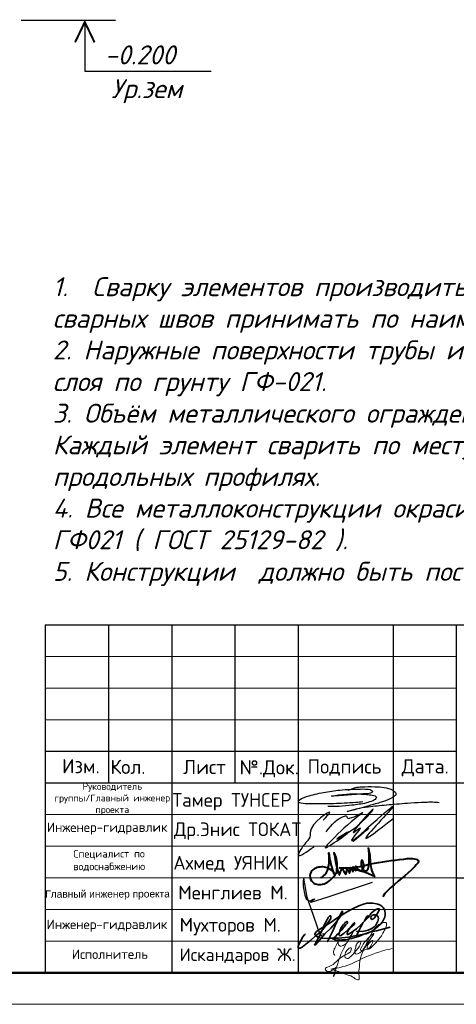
# Model space of a CAD drawing. Header units: millimetres. Extents: x 12962 to 32397, y -4138 to -1429.
# Tile 4 of 41: x 13747 to 13816, y -4053 to -3897. Entities that reach past the tile are written whole.
import ezdxf
from ezdxf.enums import TextEntityAlignment as Align

# ---------------------------------------------------------------- set-up
doc = ezdxf.new("R2010")
doc.units = ezdxf.units.MM
for name, color, linetype, lineweight in [('0_Ном._пера__7', 7, 'Continuous', 60), ('_1 asosiy', 7, 'Continuous', 40), ('A-PENCERE', 12, 'Continuous', 20), ('ANTET', 7, 'Continuous', 15), ('cam', 154, 'Continuous', 25), ('KOT', 250, 'Continuous', 18)]:
    doc.layers.add(name, color=color, linetype=linetype, lineweight=lineweight)
for name, color, linetype in [('BUILDING', 2, 'Continuous'), ('KOLOD', 250, 'Continuous'), ('RUSSIAN', 3, 'Continuous'), ('НВК_сервис', 7, 'Continuous'), ('штамп', 7, 'Continuous')]:
    doc.layers.add(name, color=color, linetype=linetype)
doc.styles.add('300', font='isocpeur.ttf', dxfattribs={"height": 200})
doc.styles.get("Standard").update_dxf_attribs({"font": 'arial.ttf'})
doc.styles.add('TimesCr', font='times.ttf')
doc.styles.add('ViTEXT', font='isocpeur.ttf')
doc.styles.add('НВК_Ш_(3)_И', font='isocpeui.ttf', dxfattribs={"height": 3})
doc.styles.add('УКЛ_Шрифт (3)', font='isocpeur.ttf', dxfattribs={"height": 300})

# ---------------------------------------------------------------- blocks, each defined once
blk = doc.blocks.new('*U38')
at = {"lineweight": 50}
blk.add_line((569, 0), (0, 0), dxfattribs=at)
at = {"lineweight": 9}
blk.add_line((574, -5), (-20, -5), dxfattribs=at)
blk = doc.blocks.new('TT imza')
at = {"layer": 'A-PENCERE', "color": 5, "lineweight": 30}
for points in [[(31392.5, -15598.8), (31353.9, -15602.6), (31291.4, -15606.5), (31182.2, -15609.8), (31106.1, -15609.8), (31059.1, -15606.1), (31047, -15600.1), (31045.2, -15594), (31049.8, -15589.1), (31103.2, -15566), (31191.9, -15546.1), (31280.3, -15534.2), (31350, -15530.6), (31406.3, -15530), (31437, -15536.6), (31444.9, -15542.9), (31432.4, -15551.8), (31408.6, -15555.8), (31340.8, -15559.8), (31299.6, -15563.3), (31223, -15567.7), (31280.8, -15559.3), (31353.6, -15556), (31411.2, -15558.6), (31444.3, -15563.5), (31464.6, -15573.4), (31461.5, -15581.5), (31445.5, -15593), (31410.8, -15604.7), (31333.3, -15616.8), (31264.4, -15622.9), (31232.8, -15624), (31203.8, -15623.7)], [(31313.6, -15536.5), (31352.5, -15522.1), (31384.8, -15518.1), (31457.1, -15517.5), (31552.7, -15536.8), (31563.9, -15545), (31569, -15551.6), (31539, -15582.5), (31491.2, -15600.8), (31424.6, -15619.7), (31373.9, -15634.5), (31308.4, -15651.1)], [(31308.4, -15651.1), (31355.6, -15636), (31420.3, -15624.8), (31518.6, -15615.1), (31631.5, -15605.2), (31706.4, -15600.7), (31787.4, -15600.4), (31801.7, -15601.5)]]:
    blk.add_spline(points, degree=3, dxfattribs=at)
blk = doc.blocks.new('A$Cb6e3b2d1')
at = {"color": 172, "lineweight": -3}
for points in [[(8.8, 5.75), (10.13, 7.23), (6.25, 3.31), (6.27, 2.75), (5.38, 1.31), (3.95, -1.17), (7.01, 0.5)], [(9.42, 3.46), (13.25, 6.58), (13.32, 6.59), (13.67, 6.14), (14.02, 6.12), (16.66, 7.26), (15.28, 6.15), (9.77, 1), (9.25, 0.43), (13.86, 3.44), (11.71, 2.18), (15.99, 4.97), (18.6, 7.87), (14.99, 3.39), (16.14, 4.24), (14.42, 1.78), (17.85, 4.17), (14.99, 1.72), (22.66, 8.52), (17.24, 2.25), (22.59, 6.03)]]:
    blk.add_spline(points, degree=3, dxfattribs=at)
blk = doc.blocks.new('ahm')
at = {"layer": 'KOT', "color": 0, "lineweight": 40}
for points in [[(-30.891, 684.39), (-30.882, 684.47), (-30.882, 684.503), (-30.872, 684.476), (-30.866, 684.463), (-30.857, 684.45), (-30.845, 684.434), (-30.832, 684.418, 0.597033), (-30.817, 684.42), (-30.816, 684.44), (-30.816, 684.456), (-30.816, 684.485), (-30.817, 684.508), (-30.818, 684.514), (-30.809, 684.492), (-30.8, 684.476), (-30.789, 684.458), (-30.782, 684.45, 0.009614), (-30.769, 684.437, 0.818111), (-30.761, 684.442), (-30.76, 684.475), (-30.76, 684.498), (-30.761, 684.523), (-30.762, 684.53), (-30.748, 684.503), (-30.74, 684.492), (-30.73, 684.479), (-30.722, 684.469), (-30.713, 684.462), (-30.696, 684.448, 0.440313), (-30.607, 684.461, 0.202241), (-30.587, 684.565, 0.021645), (-30.601, 684.621, -0.063307), (-30.611, 684.654, 0.796723), (-30.639, 684.648, 0.029794), (-30.644, 684.572, 0.154488), (-30.604, 684.466, 0.028745), (-30.582, 684.438, 0.497495), (-30.506, 684.457, 0.153338), (-30.469, 684.568), (-30.466, 684.623, 0.025787), (-30.465, 684.78, 0.017451), (-30.473, 684.885, 0.070147), (-30.485, 684.93), (-30.472, 684.875, -0.055645), (-30.447, 684.662, 0.131674), (-30.347, 684.304), (-30.397, 684.327, 0.101608), (-31.121, 684.493), (-31.045, 684.493, 0.075714), (-30.441, 684.581, -0.015793), (-29.703, 684.689, -0.115625), (-29.395, 684.676, -0.471072), (-29.391, 684.6, -0.028714), (-29.53, 684.449), (-29.614, 684.374), (-29.679, 684.319), (-29.747, 684.264), (-29.822, 684.197), (-29.914, 684.12), (-29.984, 684.063), (-30.023, 684.026), (-30.055, 683.996), (-30.084, 683.963), (-30.117, 683.925), (-30.156, 683.871), (-30.163, 683.855)], [(-31.543, 684.287, 0.357556), (-31.508, 684.29), (-31.473, 684.319), (-31.434, 684.353), (-31.419, 684.37), (-31.408, 684.391), (-31.386, 684.436), (-31.373, 684.475), (-31.364, 684.52), (-31.357, 684.561), (-31.354, 684.599), (-31.351, 684.635), (-31.351, 684.67), (-31.351, 684.711, 0.03743), (-31.36, 684.829), (-31.343, 684.713), (-31.335, 684.669), (-31.325, 684.619), (-31.313, 684.57), (-31.298, 684.52), (-31.284, 684.475), (-31.271, 684.43, 0.076982), (-31.229, 684.34), (-31.211, 684.358, 0.226361), (-31.18, 684.452), (-31.174, 684.531, 0.155576), (-31.245, 684.827), (-31.231, 684.771), (-31.223, 684.721), (-31.217, 684.676), (-31.21, 684.63), (-31.204, 684.599), (-31.196, 684.561), (-31.185, 684.509), (-31.175, 684.467), (-31.162, 684.42), (-31.145, 684.371, 0.05927), (-31.133, 684.346, 0.296345), (-31.125, 684.342, 0.327015), (-31.119, 684.349, -0.058736), (-31.11, 684.38, 0.029075), (-31.069, 684.496), (-31.051, 684.458), (-31.033, 684.426), (-31.016, 684.398), (-30.999, 684.367), (-30.991, 684.357, 0.478598), (-30.976, 684.358, 0.303641), (-30.975, 684.37), (-30.969, 684.405), (-30.962, 684.451), (-30.96, 684.484), (-30.959, 684.492), (-30.942, 684.447), (-30.937, 684.431), (-30.928, 684.417), (-30.921, 684.405), (-30.916, 684.396), (-30.91, 684.389, 0.497092), (-30.891, 684.39, -0.52669)], [(-31.229, 684.34, 0.204076), (-31.322, 684.457, 0.030149), (-31.393, 684.494, 0.10317), (-31.523, 684.513, 0.0941), (-31.646, 684.49, 0.092543), (-31.733, 684.43, 0.166782), (-31.776, 684.321, 0.247289), (-31.713, 684.176, -3.974787)], [(-31.713, 684.176, 0.15797), (-31.604, 684.124, 0.200345), (-31.339, 684.216, 0.025761), (-31.256, 684.292, 0.055607), (-31.194, 684.381, -0.113379)]]:
    blk.add_lwpolyline(points, format="xyb", dxfattribs=at)
blk = doc.blocks.new('A$C5922ce17')
at = {"color": 172, "lineweight": -3, "xscale": 8.934458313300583, "yscale": 8.934458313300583, "zscale": 8.934458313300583, "rotation": 359.9840795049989}
blk.add_blockref('ahm', (286.35, -6112.1), dxfattribs=at)
blk = doc.blocks.new('МАРУФ')
at = {"color": 5, "lineweight": 35}
for points in [[(-1057, -156), (-1069, -154), (-1078, -158), (-1084, -167), (-1109, -202), (-1153, -274), (-1186, -345), (-1199, -375), (-1204, -394), (-1204, -412), (-1198, -425), (-1188, -429), (-1163, -427), (-1141, -416), (-1116, -398), (-1019, -323), (-961, -275), (-865, -191), (-750, -98), (-643, 36), (-581, 123), (-558, 164), (-552, 187), (-553, 201), (-558, 214), (-568, 215), (-579, 209), (-587, 200), (-605, 181), (-617, 161), (-629, 145), (-642, 114), (-671, 56), (-783, -186), (-811, -243), (-835, -287), (-863, -333), (-881, -360), (-881, -360), (-875, -367), (-856, -354), (-817, -313), (-777, -261), (-671, -146), (-554, -27), (-459, 74), (-409, 144), (-335, 245), (-326, 260), (-321, 281), (-318, 302), (-324, 307), (-338, 299), (-351, 273), (-366, 243), (-377, 224), (-393, 189), (-427, 112), (-468, 26), (-510, -70), (-575, -203), (-607, -276), (-620, -296), (-586, -229), (-521, -232), (-403, -227), (-206, -206), (-45, -174), (149, -140), (256, -98), (326, -42), (380, 0), (434, 49), (470, 96), (498, 150), (517, 191), (525, 233), (527, 268), (520, 312), (506, 348), (483, 384), (464, 400), (418, 432), (383, 447), (353, 456), (280, 470), (221, 470), (162, 466), (75, 443), (3, 417), (-121, 357), (-243, 289), (-454, 155), (-570, 73), (-741, -30), (-794, -64), (-838, -96), (-861, -120), (-873, -141), (-875, -159), (-855, -183), (-797, -214), (-745, -227), (-650, -236), (-586, -229), (-502, -231), (-464, -196), (-419, -146), (-346, -71), (-294, -8), (-255, 34), (-225, 70), (-222, 91), (-225, 99), (-239, 102), (-258, 92), (-267, 81), (-285, 59), (-306, 42), (-348, -15), (-371, -70), (-387, -133), (-394, -164), (-385, -177), (-369, -180), (-342, -169), (-293, -131), (-212, -59), (-88, 45), (-78, 69), (-89, 77), (-103, 63), (-124, 39), (-176, -28), (-201, -67), (-215, -95), (-229, -121), (-233, -140), (-229, -153), (-215, -155), (-177, -139), (-111, -91), (-47, -41), (47, 41), (131, 125), (179, 174), (193, 200), (185, 216), (162, 200), (134, 157), (116, 110), (89, 83), (45, -4), (-45, -174), (0, -89), (-38, -96), (0, -89), (66, -95), (133, -85), (186, -71), (259, -35), (307, -2), (338, 29), (362, 67), (381, 112), (394, 161), (386, 190), (371, 217), (352, 231), (328, 237), (295, 235), (268, 224), (247, 204), (239, 173), (250, 153), (264, 143), (283, 152), (311, 177), (369, 254), (408, 327), (410, 339), (410, 353), (397, 357), (382, 353), (360, 345), (336, 336), (284, 304), (249, 268), (226, 236), (203, 203), (193, 177), (193, 200)], [(623, -9), (356, -86), (319, -91), (256, -98), (99, -149), (15, -191), (-146, -234), (-262, -261), (-333, -264), (-426, -269), (-468, -264), (-544, -230), (-554, -230)]]:
    blk.add_lwpolyline(points, dxfattribs=at)
blk = doc.blocks.new('131')
at = {"color": 5, "lineweight": 13}
for points in [[(36558.21, -2634.09), (36553.91, -2636.02), (36553.23, -2635.48), (36553.23, -2634.76), (36554.18, -2634.27), (36558.53, -2631.39), (36562.18, -2628.77), (36564.66, -2626.66), (36564.6, -2625.71), (36563.48, -2626.16), (36562.18, -2627.79), (36562.02, -2629.95), (36562.83, -2630.43), (36564.46, -2629.56), (36567.7, -2625.82), (36568.83, -2623.74), (36568.83, -2622.78), (36567.5, -2623.48), (36566.63, -2625.37), (36566.21, -2627.22), (36566.55, -2628.35), (36568.4, -2627.93), (36570.62, -2625.28), (36574.53, -2617.96), (36578.09, -2614.85), (36579.93, -2614.54), (36578.72, -2619.21), (36575.7, -2623.31), (36571.74, -2626.05), (36571.79, -2624.84), (36572.1, -2624.29), (36574.17, -2622.45), (36574.04, -2623.44), (36570.35, -2626.72), (36568.73, -2626.59), (36568.95, -2625.96), (36571.2, -2622.41), (36574.49, -2619.35), (36569.18, -2628.75), (36568.28, -2634.15), (36568.1, -2638.38), (36567.92, -2639.91), (36566.97, -2639.82), (36565.85, -2638.92), (36562.92, -2637.7), (36559.5, -2636.44), (36557.33, -2635.58)], [(36557.39, -2629.07), (36556.78, -2627.9), (36557.39, -2625.82), (36557.95, -2624.7), (36559.26, -2621.92), (36558.87, -2623.81), (36559.4, -2624.87), (36561.04, -2624.73), (36563.64, -2622.07), (36565.64, -2618.47), (36561.23, -2626.12), (36557.71, -2635.51), (36556.78, -2638.44), (36557.27, -2635.64), (36555.62, -2635.2), (36557.52, -2634.83), (36566.87, -2631.72), (36578.48, -2627.1), (36582.78, -2625.98)]]:
    blk.add_spline(points, degree=3, dxfattribs=at)
blk = doc.blocks.new('123a')
at = {"color": 7, "lineweight": 9}
for p, q in [((-2735761, 1064175), (-2729261, 1064175)), ((-2735761, 1063675), (-2729261, 1063675)), ((-2735761, 1063175), (-2729261, 1063175)), ((-2735761, 1061675), (-2729261, 1061675)), ((-2735761, 1061175), (-2729261, 1061175)), ((-2735761, 1061175), (-2729261, 1061175)), ((-2735761, 1060675), (-2729261, 1060675)), ((-2735761, 1060175), (-2729261, 1060175)), ((-2735761, 1059675), (-2729261, 1059675))]:
    blk.add_line(p, q, dxfattribs=at)
at = {"color": 5, "lineweight": 30}
blk.add_lwpolyline([(-2731376, 1059794), (-2731363, 1059775), (-2731363, 1059755), (-2731387, 1059755), (-2731425, 1059806), (-2731597, 1060308), (-2731618, 1060370), (-2731672, 1060668), (-2731682, 1060631), (-2731682, 1060536), (-2731658, 1060402), (-2731633, 1060344), (-2731584, 1060304), (-2731553, 1060324), (-2731527, 1060340), (-2731504, 1060341), (-2731504, 1060336), (-2731517, 1060321), (-2731550, 1060302), (-2731563, 1060302), (-2731566, 1060298), (-2731566, 1060294), (-2731563, 1060291), (-2731556, 1060290), (-2731289, 1060376), (-2730584, 1060604)], dxfattribs=at)
at = {"layer": 'штамп', "color": 7, "lineweight": 30}
for p, q in [((-2735761, 1064675), (-2717261, 1064675)), ((-2735761, 1064675), (-2735761, 1059175)), ((-2729261, 1064675), (-2729261, 1059175)), ((-2735761, 1062675), (-2729261, 1062675)), ((-2735761, 1062175), (-2717261, 1062175)), ((-2729261, 1060675), (-2717261, 1060675)), ((-2735761, 1059175), (-2717261, 1059175))]:
    blk.add_line(p, q, dxfattribs=at)
at = {"layer": 'штамп', "color": 7}
for p, q in [((-2733761, 1064675), (-2733761, 1059175)), ((-2732761, 1064675), (-2732761, 1062175)), ((-2731761, 1064675), (-2731761, 1059175)), ((-2730261, 1064675), (-2730261, 1059175))]:
    blk.add_line(p, q, dxfattribs=at)
blk.add_lwpolyline([(-2734761, 1064675), (-2734761, 1064675), (-2734761, 1062175)], dxfattribs=at)
at = {"color": 5, "lineweight": 30, "xscale": 0.7950083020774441, "yscale": 0.7950083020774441, "zscale": 0.7950083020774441}
blk.add_blockref('МАРУФ', (-2730804, 1059903), dxfattribs=at)
at = {"color": 5, "lineweight": 35, "xscale": 35.6823400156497, "yscale": 35.6823400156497, "zscale": 35.6823400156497}
blk.add_blockref('131', (-4035635, 1153260), dxfattribs=at)
at = {"layer": 'ANTET', "xscale": 80, "yscale": 80, "zscale": 80}
for name, p in [('A$Cb6e3b2d1', (-2732072, 1061127)), ('A$C5922ce17', (-2731907, 1060548))]:
    blk.add_blockref(name, p, dxfattribs=at)
at = {"layer": 'cam', "lineweight": -3, "xscale": 2.942720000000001, "yscale": 2.942720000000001, "zscale": 2.942720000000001}
blk.add_blockref('TT imza', (-2823117, 1107779), dxfattribs=at)
at = {"color": 7, "lineweight": -3, "attachment_point": 1}
for s, insert, char_height, width, style in [('Изм.', (-2735495, 1062553), 225, 980, '300'), ('Кол.', (-2734731, 1062542), 225, 980, '300'), ('Лист', (-2733580, 1062540), 225, 980, '300'), ('№.Док.', (-2732688, 1062535), 225, 980, '300'), ('Подпись', (-2731614, 1062548), 225, 1109.69, '300'), ('Дата.', (-2730124, 1062550), 225, 980, '300'), ('\\pi6202.944;Переход через канал', (-2733719, 1061590), 300, 13035.89, 'УКЛ_Шрифт (3)')]:
    blk.add_mtext(s, dxfattribs=dict(at, insert=insert, char_height=char_height, width=width, style=style))
at = {"layer": '0_Ном._пера__7', "linetype": 'Continuous', "lineweight": 0, "attachment_point": 2, "rotation": 0.1263}
for s, insert, char_height, width in [('{\\fISOCPEUR|b0|i0|c204|p34;\\PРуководитель группы/Главный инженер проекта}', (-2734702, 1062359), 110, 1916.27), ('{\\fISOCPEUR|b0|i0|c204|p34;Инженер-гидравлик}', (-2734782, 1061550), 150, 2472.21), ('{\\fISOCPEUR|b0|i0|c204|p34;Специалист по водоснабжению}', (-2734751, 1061116), 120, 1993.08), ('{\\H0.95833x;Главный инженер проекта\\P\\pt0.738;\\H1.04348x; }', (-2734776, 1060478), 120, 2472.21), ('{\\fISOCPEUR|b0|i0|c204|p34;Инженер-гидравлик}', (-2734786, 1060015), 150, 2472.21), ('{\\fISOCPEUR|b0|i0|c204|p34;Исполнитель}', (-2734739, 1059543), 150, 2472.21)]:
    blk.add_mtext(s, dxfattribs=dict(at, insert=insert, char_height=char_height, width=width))
at = {"layer": 'НВК_сервис', "color": 0, "lineweight": -2, "style": 'ViTEXT'}
for s, p in [('Тамер ТУНСЕР', (-2733751, 1061906)), ('Др.Энис ТОКАТ', (-2733725, 1061442)), ('Ахмед УЯНИК', (-2733736, 1060913))]:
    blk.add_text(s, height=216.52, dxfattribs=at).set_placement(p, align=Align.MIDDLE_LEFT)
blk.add_text('Менглиев М.', height=216.52, dxfattribs=at).set_placement((-2733657, 1060333))
at = {"layer": 'НВК_сервис', "color": 0, "width": 1797.87, "attachment_point": 1, "style": 'TimesCr'}
for s, insert, char_height in [('\\pt1.3316;{\\fISOCPEUR|b0|i0|c204|p34;Mухторов M.}', (-2733635, 1060040), 216.52), ('\\pt1.23;{\\fISOCPEUR|b0|i0|c204|p34;Искандаров Ж.}', (-2733635, 1059560), 200)]:
    blk.add_mtext(s, dxfattribs=dict(at, insert=insert, char_height=char_height))

msp = doc.modelspace()

# ---------------------------------------------------------------- linework, layer by layer
at = {"layer": 'BUILDING', "color": 7}
msp.add_line((13762.431, -3897.582), (13747.551, -3897.582), dxfattribs=at)
at = {"layer": 'RUSSIAN', "color": 7, "linetype": 'Continuous', "lineweight": 30}
msp.add_lwpolyline([(13756.056, -3901.033, 0.322, 0.322, 0), (13757.601, -3897.813, 0.322, 0.322, 0), (13759.145, -3901.033, 0, 0, 0)], format="xyseb", dxfattribs=at)
at = {"layer": 'RUSSIAN', "color": 7, "linetype": 'Continuous'}
msp.add_lwpolyline([(13757.601, -3897.813), (13757.601, -3905.577), (13777.607, -3905.577)], dxfattribs=at)

# ---------------------------------------------------------------- block references
at = {"lineweight": -2, "xscale": 0.01000000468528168, "yscale": 0.01000000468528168, "zscale": 0.01000000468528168}
msp.add_blockref('123a', (41108.968, -14639.862), dxfattribs=at)
at = {"layer": '_1 asosiy', "color": 0, "ltscale": 30}
msp.add_blockref('*U38', (13367.344, -4048.103), dxfattribs=at)

# ---------------------------------------------------------------- texts
at = {"layer": 'KOLOD', "color": 154, "lineweight": 18, "style": 'НВК_Ш_(3)_И'}
for s, p in [('-0.200', (13760.762, -3904.502)), ('Ур.зем', (13761.812, -3909.841))]:
    msp.add_text(s, height=3, dxfattribs=at).set_placement(p)
at = {"layer": 'KOLOD', "color": 154, "lineweight": 18, "insert": (13752.542, -3933.15), "char_height": 3, "attachment_point": 1, "style": 'НВК_Ш_(3)_И'}
msp.add_mtext_dynamic_manual_height_columns('\\pi79.71015;Примечание\\P\\pi0;1.  Сварку элементов производить электродами типа Э-42А по ГОСТ 9467-80. Толщину сварных швов принимать по наименьшей толщине свариваемых элементов. \\P2. Наружные поверхности трубы и решетчатое ограждения окрашиваются эмалью ХС-110 в 2 слоя по грунту ГФ-021. \\P3. Объём металлического ограждения и металлических накладок дан на все "Кожухи". Каждый элемент сварить по месту. Места установки опор и ограждения показаны на продольных профилях. \\P4. Все металлоконструкции окрасить эмалью ПФ115 ( ГОСТ 6465-76* ) за 2 раза по грунтовке ГФ021 ( ГОСТ 25129-82 ).\\P5. Конструкции  должно быть построено на расстоянии не менее 2 м от берега реки.', width=181.81348, gutter_width=0, heights=[62.407], dxfattribs=at)

doc.saveas('drawing.dxf')
